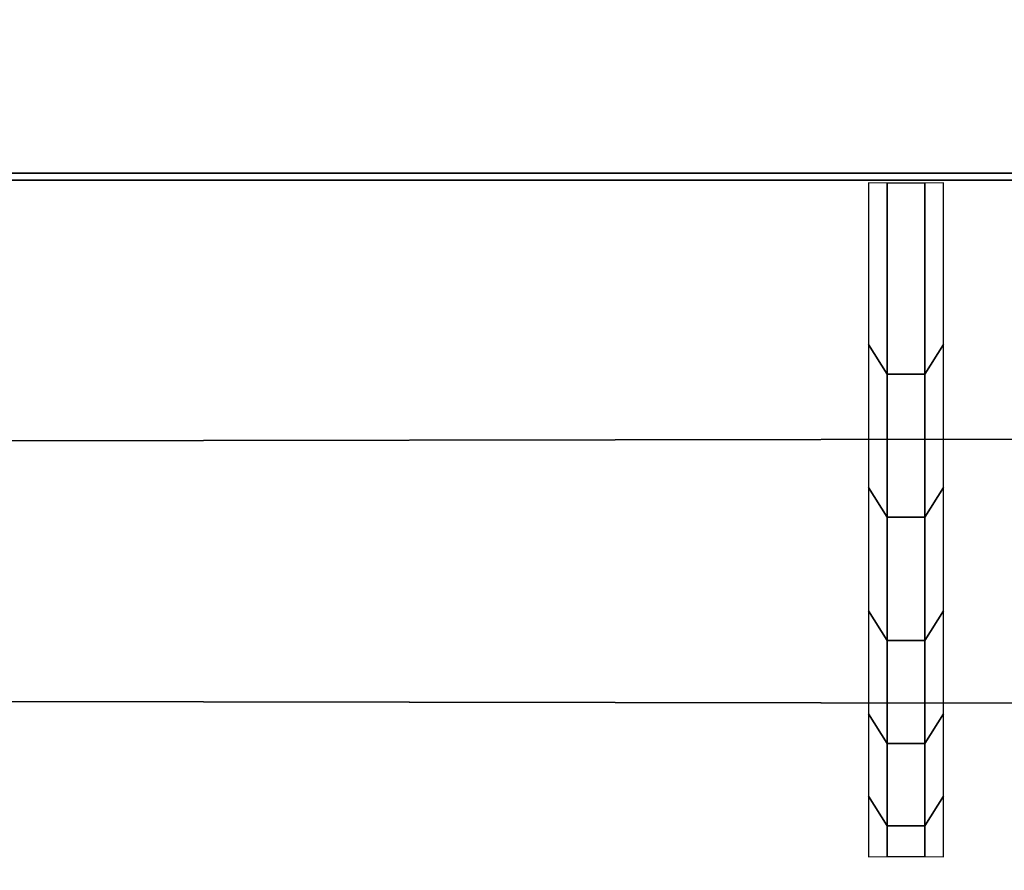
# Model space of a CAD drawing. Header units: inches. Extents: x 0 to 69, y -28.1 to 0.1.
# Tile 92 of 170: x 45.903 to 46.039, y -27.959 to -27.841. Entities that reach past the tile are written whole.
import ezdxf

# ---------------------------------------------------------------- set-up
doc = ezdxf.new("R2010")
doc.units = ezdxf.units.IN
doc.header["$LTSCALE"] = 0.03937
doc.header["$MEASUREMENT"] = 0
doc.layers.add('A-FURN-3-ST', color=151, linetype='Continuous')
doc.layers.add('A-FURN-3-STITCH', color=15, linetype='Continuous')

msp = doc.modelspace()

# ---------------------------------------------------------------- meshes
at = {"layer": 'A-FURN-3-ST'}
mesh = msp.add_polyface(dxfattribs=at)
corners = [(0.25, -0.49123, 5), (68.75, -27.51, 5), (0.25, -27.51, 5), (0.125, -0.49123, 5.03349), (0.125, -27.51, 5.03349), (0.25, -28.01, 5.5), (0.125, -27.97651, 5.5), (0.25, -27.97194, 5.30866), (0.125, -27.941, 5.32148), (0.25, -27.86356, 5.14645), (0.125, -27.83987, 5.17013), (0.25, -27.70134, 5.03806), (0.125, -27.68853, 5.069), (0.03349, -27.65351, 5.15355), (0.03349, -27.885, 5.5), (0.25, -28.01, 16.9), (0.125, -27.97651, 16.9), (0.25, -26.91, 18), (0.125, -26.91, 17.96651), (0.25, -27.1947, 17.96252), (0.125, -27.18603, 17.93017), (0.25, -27.46, 17.85263), (0.125, -27.44325, 17.82362), (0.25, -27.68782, 17.67782), (0.125, -27.66414, 17.65413), (0.25, -27.86263, 17.45), (0.125, -27.83362, 17.43325), (0.25, -27.97252, 17.1847), (0.125, -27.94017, 17.17603), (0.03349, -27.85178, 17.15235), (0.03349, -26.91, 17.875), (0.03349, -27.59943, 17.58943), (0.03349, -27.75438, 17.3875), (0.125, -1.1, 17.96651), (0.25, -1.1, 18), (68.75, -28.01, 16.9), (68.75, -27.97252, 17.1847), (68.75, -27.86263, 17.45), (68.75, -27.68782, 17.67782), (68.75, -27.46, 17.85263), (68.75, -27.1947, 17.96252), (68.75, -27.70134, 5.03806), (68.75, -27.86356, 5.14645), (68.75, -27.97194, 5.30866)]
mesh.append_faces([[corners[k] for k in face] for face in [(0, 1, 2), (3, 2, 4), (5, 6, 7), (7, 6, 8), (7, 8, 9), (9, 8, 10), (9, 10, 11), (11, 10, 12), (11, 12, 2), (2, 12, 4), (4, 12, 13), (14, 8, 6), (5, 15, 6), (6, 15, 16), (6, 16, 14), (17, 18, 19), (19, 18, 20), (19, 20, 21), (21, 20, 22), (21, 22, 23), (23, 22, 24), (23, 24, 25), (25, 24, 26), (25, 26, 27), (27, 26, 28), (27, 28, 15), (15, 28, 16), (16, 28, 29), (18, 30, 20), (24, 31, 32, 26), (26, 32, 29, 28), (33, 30, 18), (34, 18, 17), (15, 35, 27), (27, 36, 25), (25, 37, 23), (23, 38, 21), (21, 39, 19), (19, 40, 17), (5, 35, 15), (2, 1, 11), (11, 41, 9), (9, 42, 7), (7, 43, 5)]])
mesh = msp.add_polyface(dxfattribs=at)
corners = [(68.875, -0.49123, 5.03349), (68.96651, -27.51, 5.125), (68.875, -27.51, 5.03349), (68.75, -0.49123, 5), (68.75, -27.51, 5), (68.96651, -27.85646, 5.35649), (68.875, -27.97651, 5.5), (68.875, -27.941, 5.32148), (68.75, -28.01, 5.5), (68.75, -27.97194, 5.30866), (68.875, -27.83987, 5.17013), (68.75, -27.86356, 5.14645), (68.875, -27.68853, 5.069), (68.75, -27.70134, 5.03806), (68.96651, -27.65351, 5.15355), (68.96651, -27.77517, 5.23483), (68.96651, -27.885, 16.9), (68.875, -27.97651, 16.9), (68.75, -28.01, 16.9), (68.875, -27.94017, 17.17603), (68.75, -27.97252, 17.1847), (68.96651, -27.16235, 17.84178), (68.875, -26.91, 17.96651), (68.875, -27.18603, 17.93017), (68.75, -26.91, 18), (68.75, -27.1947, 17.96252), (68.875, -27.44325, 17.82362), (68.75, -27.46, 17.85263), (68.875, -27.66414, 17.65413), (68.75, -27.68782, 17.67782), (68.875, -27.83362, 17.43325), (68.75, -27.86263, 17.45), (68.875, -1.1, 17.96651), (0.25, -27.97252, 17.1847), (0.25, -27.86263, 17.45), (0.25, -27.68782, 17.67782), (0.25, -27.46, 17.85263), (0.25, -27.1947, 17.96252), (0.25, -26.91, 18), (0.25, -28.01, 5.5), (0.25, -27.70134, 5.03806), (0.25, -27.86356, 5.14645), (0.25, -27.97194, 5.30866), (68.75, -1.1, 18)]
mesh.append_faces([[corners[k] for k in face] for face in [(0, 1, 2), (3, 2, 4), (5, 6, 7), (7, 6, 8), (7, 8, 9), (7, 9, 10), (10, 9, 11), (10, 11, 12), (12, 11, 13), (12, 13, 2), (2, 13, 4), (2, 1, 12), (12, 14, 15, 10), (6, 16, 17), (6, 17, 8), (8, 17, 18), (16, 19, 17), (17, 19, 20), (17, 20, 18), (21, 22, 23), (22, 24, 23), (23, 24, 25), (23, 25, 26), (26, 25, 27), (26, 27, 28), (28, 27, 29), (28, 29, 30), (30, 29, 31), (30, 31, 19), (19, 31, 20), (32, 24, 22), (33, 18, 20), (34, 20, 31), (35, 31, 29), (36, 29, 27), (37, 27, 25), (38, 25, 24), (8, 18, 39), (40, 4, 13), (41, 13, 11), (42, 11, 9), (39, 9, 8), (24, 43, 38)]])
at = {"layer": 'A-FURN-3-STITCH'}
mesh = msp.add_polymesh((7, 4), dxfattribs=at)
for k, corner in enumerate([(46.02038, -27.95741, 17.23487), (46.02299, -27.95738, 17.23486), (46.02819, -27.95738, 17.23486), (46.0308, -27.95741, 17.23487), (46.02038, -27.94898, 17.27306), (46.02299, -27.95311, 17.27487), (46.02819, -27.95311, 17.27487), (46.0308, -27.94898, 17.27306), (46.02038, -27.93758, 17.31046), (46.02299, -27.94171, 17.31227), (46.02819, -27.94171, 17.31227), (46.0308, -27.93758, 17.31046), (46.02038, -27.92328, 17.34685), (46.02299, -27.92741, 17.34867), (46.02819, -27.92741, 17.34867), (46.0308, -27.92328, 17.34685), (46.02038, -27.90618, 17.38202), (46.02299, -27.91031, 17.38383), (46.02819, -27.91031, 17.38383), (46.0308, -27.90618, 17.38202), (46.02038, -27.88637, 17.41573), (46.02299, -27.8905, 17.41754), (46.02819, -27.8905, 17.41754), (46.0308, -27.88637, 17.41573), (46.02038, -27.86397, 17.44778), (46.02299, -27.86402, 17.4478), (46.02819, -27.86402, 17.4478), (46.0308, -27.86397, 17.44778)]):
    mesh.set_mesh_vertex(divmod(k, 4), corner)

doc.saveas('drawing.dxf')
